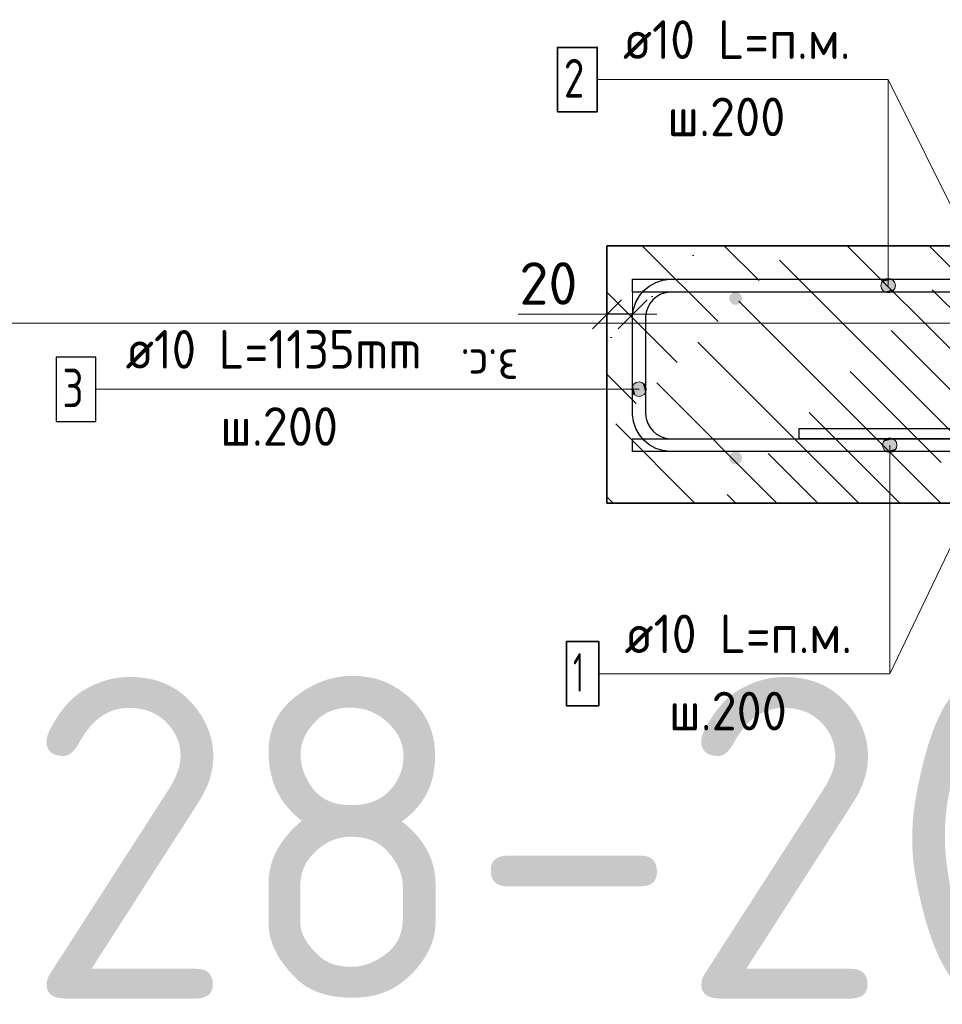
# Model space of a CAD drawing. Header units: metres. Extents: x -38 to 97, y -15 to 21.
# Tile 60 of 87: x 71.711 to 72.428, y 7.942 to 8.708. Entities that reach past the tile are written whole.
import ezdxf

# ---------------------------------------------------------------- set-up
doc = ezdxf.new("R2010")
doc.units = ezdxf.units.M
doc.header["$PDMODE"] = 65
for name, color, linetype, lineweight in [('XR$3$Арм. стержнями верхней зоны', 180, 'Continuous', 35), ('XR$3$Арм. стержнями нижней зоны', 180, 'Continuous', 35), ('XR$3$Арм.стержн. Арматура края', 96, 'Continuous', 35), ('XR$3$Размерная линия_ общее', 7, 'Continuous', 13), ('XR$5$Арм. стержнями верхней зоны', 180, 'Continuous', 35), ('XR$5$Арм. стержнями нижней зоны', 180, 'Continuous', 35), ('XR$5$Арм.стержн. Арматура края', 96, 'Continuous', 35), ('XR$5$Размерная линия_ общее', 7, 'Continuous', 13)]:
    doc.layers.add(name, color=color, linetype=linetype, lineweight=lineweight)
doc.layers.add('XR$3$Арм.стержн. Фиксатор', color=7, linetype='Continuous', lineweight=35, true_color=0x501e0f)
doc.layers.add('XR$5$Арм.стержн. Фиксатор', color=7, linetype='Continuous', lineweight=35, true_color=0x501e0f)
doc.styles.add('ISOCPEUR', font='txt')
doc.dimstyles.new('DIMSTYLE_11', dxfattribs={"dimtxt": 0.033, "dimasz": 0.0375, "dimexe": 0, "dimexo": 0, "dimgap": 0.0165, "dimtad": 2, "dimdec": 0, "dimlfac": 1000, "dimrnd": 1, "dimzin": 12, "dimdsep": 46, "dimtxsty": 'ISOCPEUR', "dimblk1": 'ALL_ML_STRICH', "dimblk2": 'ALL_ML_STRICH', "dimsah": 1, "dimcen": 0, "dimclrd": 7, "dimclre": 256, "dimclrt": 7, "dimadec": 0, "dimazin": 0, "dimtfac": 1, "dimtdec": 0, "dimtix": 1, "dimtmove": 2, "dimatfit": 3, "dimfxl": 0, "dimtvp": 1.2, "dimtzin": 0, "dimlwd": 0, "dimlwe": -3, "dimarcsym": 0})
pattern_1 = [(135, (0, 0), (-0.031819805, -0.031819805), [0.4, -0.05, 0, -0.05]), (135, (-0.01591, -0.01591), (-0.031819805, -0.031819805), [0.8, -0.1, 0.1, -0.1])]

# ---------------------------------------------------------------- blocks, each defined once
blk = doc.blocks.new('ALL_ML_STRICH')
at = {"color": 0, "linetype": 'ByBlock', "lineweight": -2}
for p, q in [((0, -0.5), (0, 0.5)), ((-0.3, -0.3), (0.3, 0.3)), ((-1, 0), (0.5, 0))]:
    blk.add_line(p, q, dxfattribs=at)
blk = doc.blocks.new('*D140')
at = {"layer": 'DEFPOINTS', "color": 7, "linetype": 'Continuous', "lineweight": 13, "transparency": 33554687}
for p in [(72.1875, 8.47857), (72.1875, 8.44358), (72.1675, 8.43858)]:
    blk.add_point(p, dxfattribs=at)
at = {"layer": 'XR$3$Размерная линия_ общее', "color": 253, "linetype": 'Continuous', "lineweight": -2, "true_color": 0xa0a0a0, "transparency": 33554687}
for p, q in [((72.1675, 8.45858), (72.1675, 8.47857)), ((72.1875, 8.46358), (72.1875, 8.47857))]:
    blk.add_line(p, q, dxfattribs=at)
at = {"layer": 'XR$3$Размерная линия_ общее', "color": 7, "linetype": 'Continuous', "lineweight": -2, "transparency": 33554687}
blk.add_line((72.1875, 8.47857), (72.1675, 8.47857), dxfattribs=at)
at = {"layer": 'XR$3$Размерная линия_ общее', "color": 7, "linetype": 'Continuous', "lineweight": 13, "transparency": 33554687, "xscale": 0.0375, "yscale": 0.0375, "zscale": 0.0375}
for p, rotation in [((72.1675, 8.47857), 180), ((72.1875, 8.47857), 360)]:
    blk.add_blockref('ALL_ML_STRICH', p, dxfattribs=dict(at, rotation=rotation))
at = {"layer": 'XR$3$Размерная линия_ общее', "color": 7, "linetype": 'Continuous', "lineweight": 13, "transparency": 33554687, "insert": (72.12208, 8.50257), "char_height": 0.033, "width": 0.066, "attachment_point": 5, "style": 'ISOCPEUR'}
blk.add_mtext('\\A1;{20}', dxfattribs=at)
at = {"layer": 'XR$3$Размерная линия_ общее', "color": 7, "linetype": 'Continuous', "lineweight": 13, "transparency": 33554687, "insert": (72.09879, 8.42451), "char_height": 0.027, "width": 0.00135, "attachment_point": 1, "rotation": 180, "line_spacing_factor": 0.60241, "style": 'ISOCPEUR'}
blk.add_mtext('з.с.', dxfattribs=at)
blk = doc.blocks.new('*D383')
at = {"layer": 'DEFPOINTS', "color": 7, "linetype": 'Continuous', "lineweight": 13, "transparency": 33554687}
for p in [(72.1875, 8.47857), (72.1875, 8.44358), (72.1675, 8.43858)]:
    blk.add_point(p, dxfattribs=at)
at = {"layer": 'XR$5$Размерная линия_ общее', "color": 253, "linetype": 'Continuous', "lineweight": -2, "true_color": 0xa0a0a0, "transparency": 33554687}
for p, q in [((72.1675, 8.45858), (72.1675, 8.47857)), ((72.1875, 8.46358), (72.1875, 8.47857))]:
    blk.add_line(p, q, dxfattribs=at)
at = {"layer": 'XR$5$Размерная линия_ общее', "color": 7, "linetype": 'Continuous', "lineweight": -2, "transparency": 33554687}
blk.add_line((72.1875, 8.47857), (72.1675, 8.47857), dxfattribs=at)
at = {"layer": 'XR$5$Размерная линия_ общее', "color": 7, "linetype": 'Continuous', "lineweight": 13, "transparency": 33554687, "xscale": 0.0375, "yscale": 0.0375, "zscale": 0.0375}
for p, rotation in [((72.1675, 8.47857), 180), ((72.1875, 8.47857), 360)]:
    blk.add_blockref('ALL_ML_STRICH', p, dxfattribs=dict(at, rotation=rotation))
at = {"layer": 'XR$5$Размерная линия_ общее', "color": 7, "linetype": 'Continuous', "lineweight": 13, "transparency": 33554687, "insert": (72.12208, 8.50257), "char_height": 0.033, "width": 0.066, "attachment_point": 5, "style": 'ISOCPEUR'}
blk.add_mtext('\\A1;{20}', dxfattribs=at)
at = {"layer": 'XR$5$Размерная линия_ общее', "color": 7, "linetype": 'Continuous', "lineweight": 13, "transparency": 33554687, "insert": (72.09879, 8.42451), "char_height": 0.027, "width": 0.00135, "attachment_point": 1, "rotation": 180, "line_spacing_factor": 0.60241, "style": 'ISOCPEUR'}
blk.add_mtext('з.с.', dxfattribs=at)

msp = doc.modelspace()

# ---------------------------------------------------------------- hatches: boundary and pattern name
at = {"linetype": 'Continuous', "lineweight": 13, "transparency": 33554687}
h = msp.add_hatch(dxfattribs=at)
h.set_pattern_fill('__________540', scale=0.015, style=0, pattern_type=2)
h.set_pattern_definition(pattern_1)
h.paths.add_polyline_path([(72.1675, 8.53188), (72.1675, 8.33188), (72.75595, 8.33188), (72.75595, 8.53188)], flags=0)
h = msp.add_hatch(dxfattribs=at)
h.set_pattern_fill('__________540', scale=0.015, style=0, pattern_type=2)
h.set_pattern_definition(pattern_1)
h.paths.add_polyline_path([(72.1675, 8.53188), (72.1675, 8.33188), (72.75595, 8.33188), (72.75595, 8.53188)], flags=0)
at = {"layer": 'XR$3$Арм. стержнями верхней зоны', "linetype": 'Continuous', "lineweight": 13, "transparency": 33554687}
for points in [[(72.39085, 8.50369), (72.38117, 8.50369), (72.38039, 8.50088)], [(72.39085, 8.50369), (72.38039, 8.50088), (72.39164, 8.50088)], [(72.38882, 8.50571), (72.3832, 8.50571), (72.38117, 8.50369)], [(72.38882, 8.50571), (72.38117, 8.50369), (72.39085, 8.50369)], [(72.3832, 8.50571), (72.38882, 8.50571), (72.38601, 8.5065)], [(72.39164, 8.50088), (72.38039, 8.50088), (72.38117, 8.49806)], [(72.39164, 8.50088), (72.38117, 8.49806), (72.39085, 8.49806)], [(72.39085, 8.49806), (72.38117, 8.49806), (72.3832, 8.49604)], [(72.39085, 8.49806), (72.3832, 8.49604), (72.38882, 8.49604)], [(72.38882, 8.49604), (72.3832, 8.49604), (72.38601, 8.49525)]]:
    msp.add_hatch(color=7, dxfattribs=at).paths.add_polyline_path(points)
at = {"layer": 'XR$3$Арм. стержнями верхней зоны', "linetype": 'Continuous', "lineweight": 50, "transparency": 33554687}
msp.add_hatch(color=4, dxfattribs=at).paths.add_polyline_path([(72.27251, 8.49088), (72.27212, 8.49279), (72.27104, 8.49441), (72.26942, 8.4955), (72.26751, 8.49588), (72.26559, 8.4955), (72.26397, 8.49441), (72.26289, 8.49279), (72.26251, 8.49088), (72.26289, 8.48896), (72.26397, 8.48734), (72.26559, 8.48626), (72.26751, 8.48588), (72.26942, 8.48626), (72.27104, 8.48734), (72.27212, 8.48896)])
at = {"layer": 'XR$3$Арм. стержнями нижней зоны', "linetype": 'Continuous', "lineweight": 13, "transparency": 33554687}
for points in [[(72.3824, 8.37969), (72.39207, 8.37969), (72.39005, 8.38171)], [(72.3824, 8.37969), (72.39005, 8.38171), (72.38442, 8.38171)], [(72.38442, 8.38171), (72.39005, 8.38171), (72.38723, 8.3825)], [(72.38161, 8.37688), (72.39286, 8.37688), (72.39207, 8.37969)], [(72.38161, 8.37688), (72.39207, 8.37969), (72.3824, 8.37969)], [(72.3824, 8.37406), (72.39286, 8.37688), (72.38161, 8.37688)], [(72.3824, 8.37406), (72.39207, 8.37406), (72.39286, 8.37688)], [(72.38442, 8.37204), (72.39207, 8.37406), (72.3824, 8.37406)], [(72.38442, 8.37204), (72.39005, 8.37204), (72.39207, 8.37406)], [(72.39005, 8.37204), (72.38442, 8.37204), (72.38723, 8.37125)]]:
    msp.add_hatch(color=7, dxfattribs=at).paths.add_polyline_path(points)
at = {"layer": 'XR$3$Арм. стержнями нижней зоны', "linetype": 'Continuous', "lineweight": 50, "transparency": 33554687}
msp.add_hatch(color=4, dxfattribs=at).paths.add_polyline_path([(72.27251, 8.36688), (72.27212, 8.36879), (72.27104, 8.37041), (72.26942, 8.3715), (72.26751, 8.37188), (72.26559, 8.3715), (72.26397, 8.37041), (72.26289, 8.36879), (72.26251, 8.36688), (72.26289, 8.36496), (72.26397, 8.36334), (72.26559, 8.36226), (72.26751, 8.36188), (72.26942, 8.36226), (72.27104, 8.36334), (72.27212, 8.36496)])
at = {"layer": 'XR$3$Арм.стержн. Арматура края', "linetype": 'Continuous', "lineweight": 13, "transparency": 33554687}
for points in [[(72.18969, 8.42519), (72.1925, 8.41473), (72.1925, 8.42598)], [(72.1925, 8.42598), (72.1925, 8.41473), (72.19532, 8.41552)], [(72.1925, 8.42598), (72.19532, 8.41552), (72.19532, 8.42519)], [(72.18767, 8.41754), (72.18767, 8.42317), (72.18688, 8.42035)], [(72.18767, 8.42317), (72.18969, 8.41552), (72.18969, 8.42519)], [(72.18767, 8.42317), (72.18767, 8.41754), (72.18969, 8.41552)], [(72.18969, 8.42519), (72.18969, 8.41552), (72.1925, 8.41473)], [(72.19532, 8.42519), (72.19532, 8.41552), (72.19734, 8.41754)], [(72.19532, 8.42519), (72.19734, 8.41754), (72.19734, 8.42317)], [(72.19734, 8.42317), (72.19734, 8.41754), (72.19813, 8.42035)]]:
    msp.add_hatch(color=7, dxfattribs=at).paths.add_polyline_path(points)
at = {"layer": 'XR$5$Арм. стержнями верхней зоны', "linetype": 'Continuous', "lineweight": 13, "transparency": 33554687}
for points in [[(72.39085, 8.50369), (72.38117, 8.50369), (72.38039, 8.50088)], [(72.39085, 8.50369), (72.38039, 8.50088), (72.39164, 8.50088)], [(72.38882, 8.50571), (72.3832, 8.50571), (72.38117, 8.50369)], [(72.38882, 8.50571), (72.38117, 8.50369), (72.39085, 8.50369)], [(72.3832, 8.50571), (72.38882, 8.50571), (72.38601, 8.5065)], [(72.39164, 8.50088), (72.38039, 8.50088), (72.38117, 8.49806)], [(72.39164, 8.50088), (72.38117, 8.49806), (72.39085, 8.49806)], [(72.39085, 8.49806), (72.38117, 8.49806), (72.3832, 8.49604)], [(72.39085, 8.49806), (72.3832, 8.49604), (72.38882, 8.49604)], [(72.38882, 8.49604), (72.3832, 8.49604), (72.38601, 8.49525)]]:
    msp.add_hatch(color=7, dxfattribs=at).paths.add_polyline_path(points)
at = {"layer": 'XR$5$Арм. стержнями верхней зоны', "linetype": 'Continuous', "lineweight": 50, "transparency": 33554687}
msp.add_hatch(color=4, dxfattribs=at).paths.add_polyline_path([(72.27251, 8.49088), (72.27212, 8.49279), (72.27104, 8.49441), (72.26942, 8.4955), (72.26751, 8.49588), (72.26559, 8.4955), (72.26397, 8.49441), (72.26289, 8.49279), (72.26251, 8.49088), (72.26289, 8.48896), (72.26397, 8.48734), (72.26559, 8.48626), (72.26751, 8.48588), (72.26942, 8.48626), (72.27104, 8.48734), (72.27212, 8.48896)])
at = {"layer": 'XR$5$Арм. стержнями нижней зоны', "linetype": 'Continuous', "lineweight": 13, "transparency": 33554687}
for points in [[(72.3824, 8.37969), (72.39207, 8.37969), (72.39005, 8.38171)], [(72.3824, 8.37969), (72.39005, 8.38171), (72.38442, 8.38171)], [(72.38442, 8.38171), (72.39005, 8.38171), (72.38723, 8.3825)], [(72.38161, 8.37688), (72.39286, 8.37688), (72.39207, 8.37969)], [(72.38161, 8.37688), (72.39207, 8.37969), (72.3824, 8.37969)], [(72.3824, 8.37406), (72.39286, 8.37688), (72.38161, 8.37688)], [(72.3824, 8.37406), (72.39207, 8.37406), (72.39286, 8.37688)], [(72.38442, 8.37204), (72.39207, 8.37406), (72.3824, 8.37406)], [(72.38442, 8.37204), (72.39005, 8.37204), (72.39207, 8.37406)], [(72.39005, 8.37204), (72.38442, 8.37204), (72.38723, 8.37125)]]:
    msp.add_hatch(color=7, dxfattribs=at).paths.add_polyline_path(points)
at = {"layer": 'XR$5$Арм. стержнями нижней зоны', "linetype": 'Continuous', "lineweight": 50, "transparency": 33554687}
msp.add_hatch(color=4, dxfattribs=at).paths.add_polyline_path([(72.27251, 8.36688), (72.27212, 8.36879), (72.27104, 8.37041), (72.26942, 8.3715), (72.26751, 8.37188), (72.26559, 8.3715), (72.26397, 8.37041), (72.26289, 8.36879), (72.26251, 8.36688), (72.26289, 8.36496), (72.26397, 8.36334), (72.26559, 8.36226), (72.26751, 8.36188), (72.26942, 8.36226), (72.27104, 8.36334), (72.27212, 8.36496)])
at = {"layer": 'XR$5$Арм.стержн. Арматура края', "linetype": 'Continuous', "lineweight": 13, "transparency": 33554687}
for points in [[(72.18969, 8.42519), (72.1925, 8.41473), (72.1925, 8.42598)], [(72.1925, 8.42598), (72.1925, 8.41473), (72.19532, 8.41552)], [(72.1925, 8.42598), (72.19532, 8.41552), (72.19532, 8.42519)], [(72.18767, 8.41754), (72.18767, 8.42317), (72.18688, 8.42035)], [(72.18767, 8.42317), (72.18969, 8.41552), (72.18969, 8.42519)], [(72.18767, 8.42317), (72.18767, 8.41754), (72.18969, 8.41552)], [(72.18969, 8.42519), (72.18969, 8.41552), (72.1925, 8.41473)], [(72.19532, 8.42519), (72.19532, 8.41552), (72.19734, 8.41754)], [(72.19532, 8.42519), (72.19734, 8.41754), (72.19734, 8.42317)], [(72.19734, 8.42317), (72.19734, 8.41754), (72.19813, 8.42035)]]:
    msp.add_hatch(color=7, dxfattribs=at).paths.add_polyline_path(points)

# ---------------------------------------------------------------- linework, layer by layer
at = {"color": 7, "linetype": 'Continuous', "lineweight": 13, "transparency": 33554687}
for p, q in [((72.46751, 8.49688), (72.38601, 8.66104)), ((72.46751, 8.49688), (72.38601, 8.66104)), ((72.1675, 8.47857), (72.0985, 8.47857)), ((72.1675, 8.47857), (72.0985, 8.47857)), ((86.41979, 8.47171), (67.91979, 8.47171)), ((72.46751, 8.36688), (72.38723, 8.19921)), ((72.46751, 8.36688), (72.38723, 8.19921))]:
    msp.add_line(p, q, dxfattribs=at)
at = {"color": 7, "linetype": 'Continuous', "lineweight": 35, "transparency": 33554687}
for p, q in [((72.1675, 8.53188), (72.1675, 8.33188)), ((72.75595, 8.53188), (72.1675, 8.53188)), ((72.1675, 8.53188), (72.1675, 8.33188)), ((72.75595, 8.53188), (72.1675, 8.53188)), ((72.1675, 8.33188), (72.75595, 8.33188)), ((72.1675, 8.33188), (72.75595, 8.33188))]:
    msp.add_line(p, q, dxfattribs=at)
at = {"layer": 'XR$3$Арм. стержнями верхней зоны', "color": 7, "linetype": 'Continuous', "lineweight": 13, "transparency": 33554687}
for p, q in [((72.16001, 8.66104), (72.38601, 8.66104)), ((72.38601, 8.66104), (72.38601, 8.50088)), ((72.38601, 8.5065), (72.38601, 8.5065)), ((72.38039, 8.50088), (72.38039, 8.50088)), ((72.38601, 8.49525), (72.38601, 8.49525)), ((72.39164, 8.50088), (72.39164, 8.50088))]:
    msp.add_line(p, q, dxfattribs=at)
at = {"layer": 'XR$3$Арм. стержнями верхней зоны', "color": 7, "linetype": 'Continuous', "lineweight": 35, "transparency": 33554687}
msp.add_lwpolyline([(72.12901, 8.63604), (72.16001, 8.63604), (72.16001, 8.68604), (72.12901, 8.68604), (72.12901, 8.63604)], dxfattribs=at)
at = {"layer": 'XR$3$Арм. стержнями верхней зоны', "color": 4, "linetype": 'Continuous', "lineweight": 25, "transparency": 33554687}
msp.add_lwpolyline([(72.76095, 8.49588), (72.1875, 8.49588), (72.1875, 8.50588), (72.76095, 8.50588), (72.76095, 8.49588)], dxfattribs=at)
at = {"layer": 'XR$3$Арм. стержнями верхней зоны', "color": 7, "linetype": 'Continuous', "lineweight": 13, "transparency": 33554687}
msp.add_circle((72.38601, 8.50088), 0.00563, dxfattribs=at)
at = {"layer": 'XR$3$Арм. стержнями нижней зоны', "color": 7, "linetype": 'Continuous', "lineweight": 13, "transparency": 33554687}
for p, q in [((72.38723, 8.3825), (72.38723, 8.3825)), ((72.38161, 8.37688), (72.38161, 8.37688)), ((72.38723, 8.19921), (72.38723, 8.37688)), ((72.39286, 8.37688), (72.39286, 8.37688)), ((72.38723, 8.37125), (72.38723, 8.37125)), ((72.16123, 8.19921), (72.38723, 8.19921))]:
    msp.add_line(p, q, dxfattribs=at)
at = {"layer": 'XR$3$Арм. стержнями нижней зоны', "color": 4, "linetype": 'Continuous', "lineweight": 25, "transparency": 33554687}
msp.add_lwpolyline([(72.76095, 8.37188), (72.1875, 8.37188), (72.1875, 8.38188), (72.76095, 8.38188), (72.76095, 8.37188)], dxfattribs=at)
at = {"layer": 'XR$3$Арм. стержнями нижней зоны', "color": 7, "linetype": 'Continuous', "lineweight": 35, "transparency": 33554687}
msp.add_lwpolyline([(72.13623, 8.17421), (72.16123, 8.17421), (72.16123, 8.22421), (72.13623, 8.22421), (72.13623, 8.17421)], dxfattribs=at)
at = {"layer": 'XR$3$Арм. стержнями нижней зоны', "color": 7, "linetype": 'Continuous', "lineweight": 13, "transparency": 33554687}
msp.add_circle((72.38723, 8.37688), 0.00563, dxfattribs=at)
at = {"layer": 'XR$3$Арм.стержн. Арматура края', "color": 7, "linetype": 'Continuous', "lineweight": 13, "transparency": 33554687}
for p, q in [((72.1925, 8.42598), (72.1925, 8.42598)), ((71.77057, 8.42035), (72.08057, 8.42035)), ((72.08057, 8.42035), (72.1925, 8.42035)), ((72.18688, 8.42035), (72.18688, 8.42035)), ((72.19813, 8.42035), (72.19813, 8.42035)), ((72.1925, 8.41473), (72.1925, 8.41473))]:
    msp.add_line(p, q, dxfattribs=at)
at = {"layer": 'XR$3$Арм.стержн. Арматура края', "color": 4, "linetype": 'Continuous', "lineweight": 25, "transparency": 33554687}
for points in [[(72.6875, 8.37188), (72.21607, 8.37188), (72.21085, 8.3726), (72.20541, 8.3744), (72.20041, 8.3772), (72.19628, 8.38065), (72.19283, 8.38478), (72.19002, 8.38979), (72.18823, 8.39523), (72.1875, 8.40044), (72.1875, 8.47731), (72.18823, 8.48253), (72.19002, 8.48797), (72.19283, 8.49298), (72.19628, 8.4971), (72.20041, 8.50055), (72.20541, 8.50336), (72.21085, 8.50515), (72.21607, 8.50588), (72.6875, 8.50588)], [(72.6875, 8.49588), (72.21676, 8.49588), (72.21313, 8.49537), (72.20946, 8.49416), (72.2061, 8.49228), (72.20338, 8.49001), (72.2011, 8.48728), (72.19922, 8.48392), (72.19801, 8.48026), (72.1975, 8.47662), (72.1975, 8.40113), (72.19801, 8.3975), (72.19922, 8.39383), (72.2011, 8.39048), (72.20338, 8.38775), (72.2061, 8.38547), (72.20946, 8.38359), (72.21313, 8.38238), (72.21676, 8.38188), (72.6875, 8.38188)]]:
    msp.add_lwpolyline(points, dxfattribs=at)
at = {"layer": 'XR$3$Арм.стержн. Арматура края', "color": 7, "linetype": 'Continuous', "lineweight": 25, "transparency": 33554687}
msp.add_lwpolyline([(71.73957, 8.39535), (71.77057, 8.39535), (71.77057, 8.44535), (71.73957, 8.44535), (71.73957, 8.39535)], dxfattribs=at)
at = {"layer": 'XR$3$Арм.стержн. Арматура края', "color": 7, "linetype": 'Continuous', "lineweight": 13, "transparency": 33554687}
msp.add_circle((72.1925, 8.42035), 0.00563, dxfattribs=at)
at = {"layer": 'XR$3$Арм.стержн. Фиксатор', "color": 40, "linetype": 'Continuous', "lineweight": 25, "transparency": 33554687}
msp.add_lwpolyline([(72.4939, 8.38188), (72.31675, 8.38188), (72.31675, 8.38988), (72.49335, 8.38988)], dxfattribs=at)
at = {"layer": 'XR$5$Арм. стержнями верхней зоны', "color": 7, "linetype": 'Continuous', "lineweight": 13, "transparency": 33554687}
for p, q in [((72.16001, 8.66104), (72.38601, 8.66104)), ((72.38601, 8.66104), (72.38601, 8.50088)), ((72.38601, 8.5065), (72.38601, 8.5065)), ((72.38039, 8.50088), (72.38039, 8.50088)), ((72.38601, 8.49525), (72.38601, 8.49525)), ((72.39164, 8.50088), (72.39164, 8.50088))]:
    msp.add_line(p, q, dxfattribs=at)
at = {"layer": 'XR$5$Арм. стержнями верхней зоны', "color": 7, "linetype": 'Continuous', "lineweight": 35, "transparency": 33554687}
msp.add_lwpolyline([(72.12901, 8.63604), (72.16001, 8.63604), (72.16001, 8.68604), (72.12901, 8.68604), (72.12901, 8.63604)], dxfattribs=at)
at = {"layer": 'XR$5$Арм. стержнями верхней зоны', "color": 4, "linetype": 'Continuous', "lineweight": 25, "transparency": 33554687}
msp.add_lwpolyline([(72.76095, 8.49588), (72.1875, 8.49588), (72.1875, 8.50588), (72.76095, 8.50588), (72.76095, 8.49588)], dxfattribs=at)
at = {"layer": 'XR$5$Арм. стержнями верхней зоны', "color": 7, "linetype": 'Continuous', "lineweight": 13, "transparency": 33554687}
msp.add_circle((72.38601, 8.50088), 0.00563, dxfattribs=at)
at = {"layer": 'XR$5$Арм. стержнями нижней зоны', "color": 7, "linetype": 'Continuous', "lineweight": 13, "transparency": 33554687}
for p, q in [((72.38723, 8.3825), (72.38723, 8.3825)), ((72.38161, 8.37688), (72.38161, 8.37688)), ((72.38723, 8.19921), (72.38723, 8.37688)), ((72.39286, 8.37688), (72.39286, 8.37688)), ((72.38723, 8.37125), (72.38723, 8.37125)), ((72.16123, 8.19921), (72.38723, 8.19921))]:
    msp.add_line(p, q, dxfattribs=at)
at = {"layer": 'XR$5$Арм. стержнями нижней зоны', "color": 4, "linetype": 'Continuous', "lineweight": 25, "transparency": 33554687}
msp.add_lwpolyline([(72.76095, 8.37188), (72.1875, 8.37188), (72.1875, 8.38188), (72.76095, 8.38188), (72.76095, 8.37188)], dxfattribs=at)
at = {"layer": 'XR$5$Арм. стержнями нижней зоны', "color": 7, "linetype": 'Continuous', "lineweight": 35, "transparency": 33554687}
msp.add_lwpolyline([(72.13623, 8.17421), (72.16123, 8.17421), (72.16123, 8.22421), (72.13623, 8.22421), (72.13623, 8.17421)], dxfattribs=at)
at = {"layer": 'XR$5$Арм. стержнями нижней зоны', "color": 7, "linetype": 'Continuous', "lineweight": 13, "transparency": 33554687}
msp.add_circle((72.38723, 8.37688), 0.00563, dxfattribs=at)
at = {"layer": 'XR$5$Арм.стержн. Арматура края', "color": 7, "linetype": 'Continuous', "lineweight": 13, "transparency": 33554687}
for p, q in [((72.1925, 8.42598), (72.1925, 8.42598)), ((71.77057, 8.42035), (72.08057, 8.42035)), ((72.08057, 8.42035), (72.1925, 8.42035)), ((72.18688, 8.42035), (72.18688, 8.42035)), ((72.19813, 8.42035), (72.19813, 8.42035)), ((72.1925, 8.41473), (72.1925, 8.41473))]:
    msp.add_line(p, q, dxfattribs=at)
at = {"layer": 'XR$5$Арм.стержн. Арматура края', "color": 4, "linetype": 'Continuous', "lineweight": 25, "transparency": 33554687}
for points in [[(72.6875, 8.37188), (72.21607, 8.37188), (72.21085, 8.3726), (72.20541, 8.3744), (72.20041, 8.3772), (72.19628, 8.38065), (72.19283, 8.38478), (72.19002, 8.38979), (72.18823, 8.39523), (72.1875, 8.40044), (72.1875, 8.47731), (72.18823, 8.48253), (72.19002, 8.48797), (72.19283, 8.49298), (72.19628, 8.4971), (72.20041, 8.50055), (72.20541, 8.50336), (72.21085, 8.50515), (72.21607, 8.50588), (72.6875, 8.50588)], [(72.6875, 8.49588), (72.21676, 8.49588), (72.21313, 8.49537), (72.20946, 8.49416), (72.2061, 8.49228), (72.20338, 8.49001), (72.2011, 8.48728), (72.19922, 8.48392), (72.19801, 8.48026), (72.1975, 8.47662), (72.1975, 8.40113), (72.19801, 8.3975), (72.19922, 8.39383), (72.2011, 8.39048), (72.20338, 8.38775), (72.2061, 8.38547), (72.20946, 8.38359), (72.21313, 8.38238), (72.21676, 8.38188), (72.6875, 8.38188)]]:
    msp.add_lwpolyline(points, dxfattribs=at)
at = {"layer": 'XR$5$Арм.стержн. Арматура края', "color": 7, "linetype": 'Continuous', "lineweight": 25, "transparency": 33554687}
msp.add_lwpolyline([(71.73957, 8.39535), (71.77057, 8.39535), (71.77057, 8.44535), (71.73957, 8.44535), (71.73957, 8.39535)], dxfattribs=at)
at = {"layer": 'XR$5$Арм.стержн. Арматура края', "color": 7, "linetype": 'Continuous', "lineweight": 13, "transparency": 33554687}
msp.add_circle((72.1925, 8.42035), 0.00563, dxfattribs=at)
at = {"layer": 'XR$5$Арм.стержн. Фиксатор', "color": 40, "linetype": 'Continuous', "lineweight": 25, "transparency": 33554687}
msp.add_lwpolyline([(72.4939, 8.38188), (72.31675, 8.38188), (72.31675, 8.38988), (72.49335, 8.38988)], dxfattribs=at)

# ---------------------------------------------------------------- texts
at = {"color": 7, "linetype": 'Continuous', "lineweight": 35, "transparency": 33554687, "insert": (70.35063, 7.94671), "char_height": 0.25, "width": 2.7437149, "attachment_point": 7, "style": 'ISOCPEUR'}
msp.add_mtext('\\W0.96;ГОСТ 34028-2016', dxfattribs=at)
at = {"layer": 'XR$3$Арм. стержнями верхней зоны', "color": 7, "linetype": 'Continuous', "lineweight": 25, "transparency": 33554687, "char_height": 0.03, "attachment_point": 7, "style": 'ISOCPEUR'}
for s, insert, width in [('\\W0.94;ø10 L=п.м.', (72.18001, 8.67704), 0.1999832), ('\\W0.78;2', (72.13401, 8.64704), 0.0326407), ('\\W0.95;ш.200 ', (72.21451, 8.61704), 0.1311995)]:
    msp.add_mtext(s, dxfattribs=dict(at, insert=insert, width=width))
at = {"layer": 'XR$3$Арм. стержнями нижней зоны', "color": 7, "linetype": 'Continuous', "lineweight": 25, "transparency": 33554687, "char_height": 0.03, "attachment_point": 7, "style": 'ISOCPEUR'}
for s, insert, width in [('\\W0.94;ø10 L=п.м.', (72.18123, 8.21521), 0.1999832), ('\\W0.56;1', (72.14123, 8.18521), 0.0233333), ('\\W0.95;ш.200 ', (72.21573, 8.15521), 0.1311997)]:
    msp.add_mtext(s, dxfattribs=dict(at, insert=insert, width=width))
at = {"layer": 'XR$3$Арм.стержн. Арматура края', "color": 7, "linetype": 'Continuous', "lineweight": 25, "transparency": 33554687, "char_height": 0.03, "attachment_point": 7, "style": 'ISOCPEUR'}
for s, insert, width in [('\\W0.92;ø10 L=1135mm ', (71.79357, 8.43635), 0.2806692), ('\\W0.78;3', (71.74457, 8.40635), 0.0326407), ('\\W0.95;ш.200 ', (71.86707, 8.37635), 0.1311996)]:
    msp.add_mtext(s, dxfattribs=dict(at, insert=insert, width=width))
at = {"layer": 'XR$5$Арм. стержнями верхней зоны', "color": 7, "linetype": 'Continuous', "lineweight": 25, "transparency": 33554687, "char_height": 0.03, "attachment_point": 7, "style": 'ISOCPEUR'}
for s, insert, width in [('\\W0.94;ø10 L=п.м.', (72.18001, 8.67704), 0.1999832), ('\\W0.78;2', (72.13401, 8.64704), 0.0326407), ('\\W0.95;ш.200 ', (72.21451, 8.61704), 0.1311995)]:
    msp.add_mtext(s, dxfattribs=dict(at, insert=insert, width=width))
at = {"layer": 'XR$5$Арм. стержнями нижней зоны', "color": 7, "linetype": 'Continuous', "lineweight": 25, "transparency": 33554687, "char_height": 0.03, "attachment_point": 7, "style": 'ISOCPEUR'}
for s, insert, width in [('\\W0.94;ø10 L=п.м.', (72.18123, 8.21521), 0.1999832), ('\\W0.56;1', (72.14123, 8.18521), 0.0233333), ('\\W0.95;ш.200 ', (72.21573, 8.15521), 0.1311997)]:
    msp.add_mtext(s, dxfattribs=dict(at, insert=insert, width=width))
at = {"layer": 'XR$5$Арм.стержн. Арматура края', "color": 7, "linetype": 'Continuous', "lineweight": 25, "transparency": 33554687, "char_height": 0.03, "attachment_point": 7, "style": 'ISOCPEUR'}
for s, insert, width in [('\\W0.92;ø10 L=1135mm ', (71.79357, 8.43635), 0.2806692), ('\\W0.78;3', (71.74457, 8.40635), 0.0326407), ('\\W0.95;ш.200 ', (71.86707, 8.37635), 0.1311996)]:
    msp.add_mtext(s, dxfattribs=dict(at, insert=insert, width=width))

# ---------------------------------------------------------------- dimensions: what is measured, and where the dimension line sits
at = {"layer": 'XR$3$Размерная линия_ общее', "color": 7, "linetype": 'Continuous', "lineweight": 13, "transparency": 33554687}
dim = msp.add_linear_dim(base=(72.1675, 8.47857), p1=(72.1875, 8.46358), p2=(72.1675, 8.45858), angle=180, text='<>\\Xз.с.', dimstyle='DIMSTYLE_11', override={"dimpost": '<>', "dimclrd": 7, "dimclre": 253, "dimclrt": 7, "dimlwd": 0, "dimlwe": 65533}, dxfattribs=at)
dim.commit()
dim.dimension.update_dxf_attribs({"geometry": '*D140', "text_midpoint": (72.12208, 8.50257), "dimtype": 160})
at = {"layer": 'XR$5$Размерная линия_ общее', "color": 7, "linetype": 'Continuous', "lineweight": 13, "transparency": 33554687}
dim = msp.add_linear_dim(base=(72.1675, 8.47857), p1=(72.1875, 8.46358), p2=(72.1675, 8.45858), angle=180, text='<>\\Xз.с.', dimstyle='DIMSTYLE_11', override={"dimpost": '<>', "dimclrd": 7, "dimclre": 253, "dimclrt": 7, "dimlwd": 0, "dimlwe": 65533}, dxfattribs=at)
dim.commit()
dim.dimension.update_dxf_attribs({"geometry": '*D383', "text_midpoint": (72.12208, 8.50257), "dimtype": 160})

doc.saveas('drawing.dxf')
